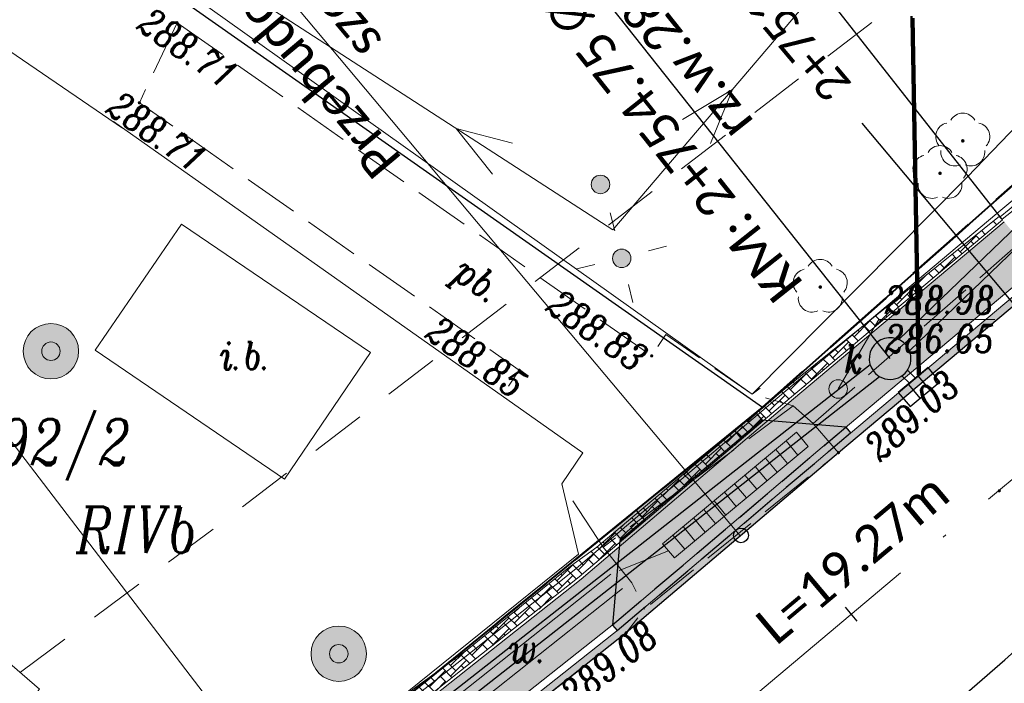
# Model space of a CAD drawing. Header units: metres. Extents: x -1 to 7476305, y 0 to 5497191.
# Tile 52 of 115: x 7475088 to 7475115, y 5496822 to 5496840. Entities that reach past the tile are written whole.
import ezdxf
from ezdxf.enums import TextEntityAlignment as Align

# ---------------------------------------------------------------- set-up
doc = ezdxf.new("R2010")
doc.units = ezdxf.units.M
for name, pattern in [('420-500', [1.5, 1, -0.5]), ('ACAD_ISO04W100', [30, 24, -3, 0, -3]), ('EGBO02-500', [2.5, 1.5, -1]), ('Krawedz', [0.75, 0.5, -0.25]), ('KTJZ01-500', [2, 1.5, -0.5])]:
    doc.linetypes.add(name, pattern=pattern)
for name, color, linetype, lineweight, true_color in [('BUIB12_03', 7, 'Continuous', 5, 0x0a0909), ('EGBB01', 7, 'Continuous', 5, 0x0a0909), ('EGBD03', 7, 'Continuous', 5, 0x0a0909), ('EGBK02', 7, 'Continuous', 5, 0x0a0909), ('EGBO02', 7, 'Continuous', 5, 0x0a0909), ('KTJZ01', 7, 'Continuous', 5, 0x0a0909), ('KTKR01', 7, 'Continuous', 5, 0x0a0909), ('KTOK05_01', 7, 'Continuous', 5, 0x0a0909), ('OBOP02_01', 7, 'Continuous', 5, 0x0a0909), ('PTRW02_01', 7, 'Continuous', 5, 0x0a0909), ('RTPW01', 7, 'Continuous', 5, 0x0a0909), ('RTPW02', 7, 'Continuous', 5, 0x0a0909), ('suepnn', 7, 'Continuous', 5, 0x0a0909), ('SUPK_01', 7, 'Continuous', 5, 0x0a0909), ('SUSM01', 7, 'Continuous', 5, 0x0a0909), ('SUSM04_01_E', 7, 'Continuous', 5, 0x0a0909), ('SUUS06', 7, 'Continuous', 5, 0x0a0909), ('SUUS13', 7, 'Continuous', 5, 0x0a0909), ('SUUS15_05_K', 7, 'Continuous', 5, 0x0a0909)]:
    doc.layers.add(name, color=color, linetype=linetype, lineweight=lineweight, true_color=true_color)
for name, color, linetype in [('C-DROGI-KORYTARZE', 7, 'Continuous'), ('C-DROGI-PRZEKROJE', 7, 'Continuous'), ('C-DROGI-SYTUACJA', 7, 'Continuous'), ('C-DROGI-SYTUACJA-ETYKIETY', 7, 'Continuous'), ('C-SIECI-RURY', 150, 'Continuous'), ('C-SIECI-STRUKTURY', 150, 'Continuous'), ('C-SIECI-STRUKTURY-ETYKIETY', 154, 'Continuous'), ('D_ naprawakonstrukcji', 7, 'Continuous'), ('D_Granice pasa drogowego', 30, '420-500'), ('D_Grupa punktów', 7, 'Continuous'), ('D_Krawężnik zaniżony', 1, '420-500'), ('D_Linia charakterystyczna', 10, 'Continuous'), ('D_Pobocze zjazdu', 32, 'Continuous'), ('D_wymiary', 7, 'Continuous'), ('D_zjazd za chodnikiem z płyt azurowych', 50, 'Continuous'), ('D_Zjazdy', 5, 'Continuous')]:
    doc.layers.add(name, color=color, linetype=linetype)
for name, color, linetype, lineweight in [('S-1_proj_obnizenia', 7, 'Krawedz', 30), ('S-1_proj_obrzeze', 11, 'Continuous', 30), ('S-5_opis_poprzeczka', 7, 'Continuous', 25)]:
    doc.layers.add(name, color=color, linetype=linetype, lineweight=lineweight)
doc.styles.add('! rom po 1.8mm', font='calibri.ttf', dxfattribs={"height": 0.9})
doc.styles.add('KAMIL', font='calibri.ttf', dxfattribs={"height": 0.75})
doc.styles.add('romans_pochyl', font='calibri.ttf', dxfattribs={"height": 0.75})
doc.styles.add('Style-ITALIC_1250', font='ITALIC_1250.shx')
doc.linetypes.add('KTOK05_01-500', pattern='A,3.75,[13,dgnlstyle-rozp_2015.shx,S=0.002778,R=0,X=0,Y=0],3.75', length=7.5)
doc.linetypes.add('OGRODZENIE1', pattern='A,6.35,-2.54,[133,ltypeshp.shx,S=2.54,R=0,X=-2.54,Y=0],-2.54,25.4', length=36.83)
doc.dimstyles.new('! 500', dxfattribs={"dimscale": 5, "dimtxt": 0.9, "dimasz": 0.18, "dimexe": 0.08, "dimexo": 0.04, "dimgap": 0.07, "dimtad": 1, "dimzin": 1, "dimtxsty": '! rom po 1.8mm', "dimcen": 0.09, "dimclrd": 256, "dimclre": 256, "dimclrt": 256, "dimazin": 1, "dimtfac": 1, "dimtix": 1, "dimtmove": 1, "dimatfit": 1, "dimfxl": 0.2, "dimlwd": -1, "dimlwe": -1, "dimarcsym": 0})

# ---------------------------------------------------------------- blocks, each defined once
blk = doc.blocks.new('A$C3d0535fb')
at = {"lineweight": 30}
h = blk.add_hatch(color=1, dxfattribs=at)
h.dxf.hatch_style = 1
h.paths.add_polyline_path([(7475110.458, 5496828.796), (7475108.191, 5496828.988), (7475105.015, 5496826.292), (7475104.345, 5496825.717), (7475104.147, 5496823.447), (7475107.302, 5496826.117)])
at = {"lineweight": 30, "true_color": 0xffffff, "transparency": 33554687}
h = blk.add_hatch(color=7, dxfattribs=at)
h.dxf.hatch_style = 1
h.paths.add_polyline_path([(7475110.587, 5496828.643), (7475110.458, 5496828.796), (7475107.302, 5496826.117), (7475104.147, 5496823.447), (7475104.146, 5496823.439), (7475104.271, 5496823.291), (7475107.431, 5496825.965)])
at = {"layer": 'D_Pobocze zjazdu', "lineweight": 30, "transparency": 33554687}
h = blk.add_hatch(color=256, dxfattribs=at)
h.dxf.hatch_style = 1
h.paths.add_polyline_path([(7475108.191, 5496828.988), (7475108.027, 5496829.185), (7475107.445, 5496828.712), (7475107.621, 5496828.504)])
h.paths.add_polyline_path([(7475104.112, 5496826.002), (7475104.78, 5496826.546), (7475105.014, 5496826.293), (7475104.345, 5496825.717), (7475104.346, 5496825.725)])
at = {"layer": 'D_zjazd za chodnikiem z płyt azurowych', "lineweight": 30, "transparency": 33554687}
h = blk.add_hatch(color=256, dxfattribs=at)
h.dxf.hatch_style = 1
h.paths.add_polyline_path([(7475107.445, 5496828.712), (7475104.781, 5496826.546), (7475105.015, 5496826.292), (7475107.621, 5496828.504)])
at = {"color": 7, "lineweight": 30, "true_color": 0xffffff, "elevation": 289.208, "flags": 128}
for points in [[(7475110.458, 5496828.796), (7475110.587, 5496828.643)], [(7475104.146, 5496823.439), (7475104.271, 5496823.291)]]:
    blk.add_lwpolyline(points, dxfattribs=at)
at = {"layer": 'D_Krawężnik zaniżony', "lineweight": 30, "elevation": 578.778, "flags": 128}
for points in [[(7475104.147, 5496823.447), (7475107.302, 5496826.117), (7475110.458, 5496828.796)], [(7475104.271, 5496823.291), (7475107.431, 5496825.965), (7475110.587, 5496828.643)]]:
    blk.add_lwpolyline(points, dxfattribs=at)
at = {"layer": 'D_Pobocze zjazdu', "lineweight": 30, "elevation": 289.208, "flags": 128}
for points in [[(7475107.445, 5496828.712), (7475108.027, 5496829.186), (7475108.191, 5496828.988), (7475108.191, 5496828.988)], [(7475104.112, 5496826.002), (7475104.779, 5496826.547), (7475105.015, 5496826.292), (7475104.35, 5496825.72)]]:
    blk.add_lwpolyline(points, dxfattribs=at)
at = {"layer": 'D_Zjazdy', "color": 18, "lineweight": 30, "true_color": 0x000000, "flags": 128}
for points, elevation in [([(7475110.458, 5496828.796), (7475108.191, 5496828.988), (7475107.621, 5496828.504), (7475107.445, 5496828.712), (7475104.781, 5496826.546), (7475105.015, 5496826.292), (7475104.346, 5496825.725), (7475104.146, 5496823.439), (7475104.146, 5496823.439)], 289.208), ([(7475108.191, 5496828.988), (7475104.346, 5496825.725)], 289.04)]:
    blk.add_lwpolyline(points, dxfattribs=dict(at, elevation=elevation))
blk = doc.blocks.new('*D89')
at = {"layer": 'D_wymiary', "transparency": 16777216}
for p, q in [((7475095.663, 5496858.538), (7475066.522, 5496835.679)), ((7475114.674, 5496834.448), (7475095.709, 5496858.625)), ((7475085.392, 5496811.478), (7475066.427, 5496835.655))]:
    blk.add_line(p, q, dxfattribs=at)
at = {"layer": 'D_wymiary', "lineweight": 30, "transparency": 16777216}
for points in [[(7475095.654, 5496858.55), (7475095.672, 5496858.526), (7475095.734, 5496858.594)], [(7475066.513, 5496835.69), (7475066.531, 5496835.667), (7475066.451, 5496835.623)]]:
    blk.add_solid(points, dxfattribs=at)
at = {"layer": 'Defpoints', "color": 0, "lineweight": 30, "transparency": 16777216}
for p in [(7475066.451, 5496835.623), (7475114.687, 5496834.433, 289.125), (7475085.404, 5496811.462, 289)]:
    blk.add_point(p, dxfattribs=at)
at = {"layer": 'D_wymiary', "lineweight": 30, "transparency": 16777216, "insert": (7475080.246, 5496848.188), "char_height": 0.9, "attachment_point": 5, "rotation": 38.1123, "style": '! rom po 1.8mm'}
blk.add_mtext('proj. umocnienie płytami ażurowymi gr 1,20x0,10m\\P 37,22m', dxfattribs=at)
blk = doc.blocks.new('510')
at = {"layer": 'SUSM04_01_E', "linetype": 'Continuous', "lineweight": 13, "true_color": 0x7a7a7a}
h = blk.add_hatch(color=8, dxfattribs=at)
edge = h.paths.add_edge_path()
edge.add_arc((0, 0), 0.25, 0, 360)
at = {"layer": 'SUSM04_01_E', "color": 18, "linetype": 'Continuous', "lineweight": 13, "true_color": 0x0a0909}
blk.add_circle((0, 0), 0.25, dxfattribs=at)
blk = doc.blocks.new('SUSM01')
at = {"layer": 'SUSM01', "color": 18, "linetype": 'Continuous', "lineweight": 13, "true_color": 0x0a0909}
for p, q in [((-0.543, 0.545), (-0.897, 0.899)), ((0.517, 0.545), (0.871, 0.899)), ((-0.897, -0.869), (-0.543, -0.515)), ((0.871, -0.869), (0.517, -0.515))]:
    blk.add_line(p, q, dxfattribs=at)
blk = doc.blocks.new('SUUS15_05_K')
at = {"layer": 'SUUS15_05_K', "linetype": 'Continuous', "lineweight": 13, "true_color": 0x7a7a7a}
h = blk.add_hatch(color=8, dxfattribs=at)
edge = h.paths.add_edge_path()
edge.add_arc((0, 0), 0.25, 0, 360)
at = {"layer": 'SUUS15_05_K', "color": 36, "linetype": 'Continuous', "lineweight": 13, "true_color": 0x803300}
blk.add_circle((0, 0), 0.25, dxfattribs=at)
blk = doc.blocks.new('RTPW02')
at = {"layer": 'RTPW02', "linetype": 'Continuous', "lineweight": 13, "true_color": 0x0a0909}
h = blk.add_hatch(color=18, dxfattribs=at)
edge = h.paths.add_edge_path()
edge.add_arc((0, 0), 0.045, 0, 360)
blk = doc.blocks.new('MDCP_klauzula')
at = {"layer": 'OBOP02_01', "linetype": 'Continuous', "lineweight": 13}
h = blk.add_hatch(color=252, dxfattribs=at)
edge = h.paths.add_edge_path()
edge.add_arc((7475113.626, 5496836.55), 0.05, 0, 360)
h = blk.add_hatch(color=252, dxfattribs=at)
edge = h.paths.add_edge_path()
edge.add_arc((7475113.01, 5496835.672), 0.05, 0, 360)
h = blk.add_hatch(color=252, dxfattribs=at)
edge = h.paths.add_edge_path()
edge.add_arc((7475109.768, 5496832.591), 0.05, 0, 360)
at = {"layer": 'SUUS13', "linetype": 'Continuous', "lineweight": 13}
h = blk.add_hatch(color=252, dxfattribs=at)
edge = h.paths.add_edge_path()
edge.add_arc((7475088.942, 5496830.854), 0.75, 0, 360)
h = blk.add_hatch(color=252, dxfattribs=at)
edge = h.paths.add_edge_path()
edge.add_arc((7475088.942, 5496830.854), 0.25, 0, 360)
h = blk.add_hatch(color=252, dxfattribs=at)
edge = h.paths.add_edge_path()
edge.add_arc((7475096.735, 5496822.661), 0.75, 0, 360)
h = blk.add_hatch(color=252, dxfattribs=at)
edge = h.paths.add_edge_path()
edge.add_arc((7475096.735, 5496822.661), 0.25, 0, 360)
at = {"layer": 'BUIB12_03', "color": 252, "linetype": 'Continuous', "lineweight": 18, "flags": 128}
blk.add_lwpolyline([(7475097.59, 5496830.82), (7475092.477, 5496834.298), (7475090.14, 5496830.88), (7475095.265, 5496827.393), (7475097.59, 5496830.82)], close=True, dxfattribs=at)
at = {"layer": 'EGBB01', "color": 252, "linetype": 'Continuous', "lineweight": 18, "flags": 128}
blk.add_lwpolyline([(7475082.79, 5496814.941), (7475071.698, 5496824.531), (7475076.211, 5496829.75), (7475080.189, 5496826.31), (7475081.523, 5496827.853), (7475088.637, 5496821.703), (7475082.79, 5496814.941)], close=True, dxfattribs=at)
at = {"layer": 'EGBD03', "color": 96, "linetype": 'Continuous', "lineweight": 30, "flags": 128}
for points in [[(7475137.148, 5496857.357), (7475126.377, 5496845.473), (7475108.201, 5496829.327), (7475077.978, 5496850.544)], [(7475108.201, 5496829.327), (7475097.01, 5496820.226), (7475083.189, 5496810.712), (7475062.122, 5496829.315)]]:
    blk.add_lwpolyline(points, dxfattribs=at)
at = {"layer": 'EGBO02', "color": 252, "linetype": 'EGBO02-500', "lineweight": 18, "flags": 128}
blk.add_lwpolyline([(7474912.596, 5496658.952), (7474940.276, 5496686.459), (7474968.571, 5496715.765), (7474999.422, 5496746.255), (7475028.237, 5496772.674), (7475043.438, 5496787.327), (7475072.159, 5496810.289), (7475094.114, 5496826.623), (7475118.388, 5496845.324), (7475126.952, 5496853.278), (7475138.024, 5496865.445)], dxfattribs=at)
at = {"layer": 'KTJZ01', "color": 252, "linetype": 'KTJZ01-500', "lineweight": 18}
for p, q in [((7475109.038, 5496829.376), (7475103.89, 5496825.55)), ((7475110.261, 5496828.106), (7475109.572, 5496828.894)), ((7475103.89, 5496825.55), (7475102.77, 5496827.26))]:
    blk.add_line(p, q, dxfattribs=at)
at = {"layer": 'KTJZ01', "color": 252, "linetype": 'KTJZ01-500', "lineweight": 18, "flags": 128}
for points in [[(7474940.948, 5496678.227), (7474942.744, 5496679.768), (7474947.468, 5496684.472), (7474951.738, 5496688.783), (7474958.027, 5496695.193), (7474962.097, 5496699.235), (7474965.673, 5496702.794), (7474969.754, 5496707.034), (7474981.843, 5496719.552), (7474986.871, 5496724.456), (7474990.284, 5496728.016), (7474993.046, 5496730.57), (7474995.803, 5496733.399), (7474999.755, 5496737.308), (7475005.043, 5496742.399), (7475009.082, 5496746.263), (7475016.386, 5496752.922), (7475018.661, 5496754.834), (7475020.089, 5496756.127), (7475022.831, 5496758.571), (7475025.815, 5496761.182), (7475031.927, 5496766.616), (7475037.923, 5496771.877), (7475045.276, 5496778.075), (7475048.776, 5496780.871), (7475053.275, 5496784.409), (7475057.865, 5496787.982), (7475065.68, 5496793.821), (7475071.675, 5496798.251), (7475080.197, 5496804.617), (7475085.951, 5496808.863), (7475092.068, 5496813.415), (7475094.463, 5496815.318), (7475099.029, 5496818.877), (7475104.515, 5496823.229), (7475105.014, 5496823.868), (7475110.261, 5496828.106), (7475116.671, 5496833.487), (7475121.299, 5496837.758), (7475127.388, 5496843.57), (7475133.626, 5496849.85), (7475138.23, 5496854.845), (7475143.855, 5496861.074), (7475148.205, 5496866.026), (7475154.747, 5496873.863), (7475160.368, 5496880.935), (7475164.02, 5496885.897), (7475167.465, 5496890.774), (7475169.395, 5496893.556), (7475177.645, 5496905.781), (7475183.716, 5496915.79), (7475187.356, 5496922.37), (7475191.312, 5496929.431), (7475194.505, 5496935.684), (7475198.366, 5496943.242), (7475201.584, 5496949.716), (7475204.91, 5496956.567), (7475209.898, 5496967.043), (7475214.268, 5496976.102), (7475219.085, 5496986.161), (7475221.068, 5496990.37), (7475223.563, 5496995.716), (7475227.167, 5497003.081), (7475229.52, 5497008.043), (7475233.202, 5497015.17), (7475236.644, 5497022.005), (7475242.538, 5497033.041), (7475245.538, 5497037.898), (7475247.914, 5497042.007), (7475248.707, 5497043.191), (7475252.159, 5497048.588), (7475253.518, 5497050.557), (7475256.496, 5497054.779), (7475262.407, 5497062.145), (7475264.477, 5497064.71), (7475272.511, 5497072.714), (7475276.959, 5497077.087), (7475283.019, 5497082.422), (7475288.616, 5497087.275), (7475294.096, 5497092.097)], [(7475109.572, 5496828.894), (7475115.718, 5496834.272), (7475120.762, 5496838.653), (7475126.415, 5496844.26), (7475132.972, 5496850.795), (7475137.379, 5496856.186)], [(7475092.356, 5496839.75), (7475091.336, 5496837.582), (7475101.621, 5496830.34), (7475101.21, 5496829.73)], [(7475092.356, 5496839.75), (7475105.205, 5496830.728), (7475105.587, 5496831.303), (7475107.922, 5496829.692), (7475108.393, 5496830.036)], [(7475109.572, 5496828.894), (7475109.038, 5496829.376), (7475107.922, 5496829.692)], [(7475103.89, 5496825.55), (7475104.668, 5496824.583), (7475105.014, 5496823.868)]]:
    blk.add_lwpolyline(points, dxfattribs=at)
at = {"layer": 'KTKR01', "color": 252, "linetype": 'Continuous', "lineweight": 18, "flags": 128}
blk.add_lwpolyline([(7475101.86, 5496811.91), (7475106.85, 5496815.81), (7475111.5, 5496819.66), (7475114.76, 5496822.5), (7475119.79, 5496827.02), (7475122.76, 5496829.69), (7475126.43, 5496833.14), (7475131.48, 5496838.01), (7475137.18, 5496843.68), (7475137.89, 5496844.4), (7475141.35, 5496848.02), (7475142.03, 5496848.8), (7475144.07, 5496850.97), (7475147.78, 5496855.12), (7475153.39, 5496861.5), (7475159.21, 5496868.39), (7475159.46, 5496868.65), (7475160, 5496869.1), (7475160.7, 5496869.53), (7475161.53, 5496869.84), (7475162.6, 5496870.07), (7475163.7, 5496870.11)], dxfattribs=at)
at = {"layer": 'KTOK05_01', "color": 252, "linetype": 'KTOK05_01-500', "lineweight": 18, "flags": 128}
for points in [[(7475135.208, 5496859.808), (7475125.551, 5496847.728), (7475119.469, 5496841.523), (7475113.741, 5496835.569), (7475107.922, 5496829.692), (7475092.78, 5496840.482)], [(7475062.113, 5496830.136), (7475074.995, 5496847.758), (7475090.881, 5496836.895)], [(7475096.918, 5496820.274), (7475103.225, 5496825.355), (7475102.77, 5496827.26), (7475103.341, 5496828.105), (7475090.64, 5496837.079)]]:
    blk.add_lwpolyline(points, dxfattribs=at)
at = {"layer": 'OBOP02_01', "color": 252, "linetype": 'Continuous', "lineweight": 13}
for centre, start, end in [((7475113.626, 5496836.925), 30.1471, 149.8529), ((7475113.269, 5496836.666), 102.1471, 221.8529), ((7475113.983, 5496836.666), 318.1471, 77.8529), ((7475113.01, 5496836.047), 30.1471, 149.8529), ((7475113.406, 5496836.247), 174.1472, 293.8529), ((7475113.846, 5496836.247), 246.1471, 5.8529), ((7475112.653, 5496835.788), 102.1471, 221.8529), ((7475113.367, 5496835.788), 318.1471, 77.8529), ((7475112.79, 5496835.369), 174.1472, 293.8529), ((7475113.23, 5496835.369), 246.1471, 5.8529), ((7475109.768, 5496832.966), 30.1471, 149.8529), ((7475109.411, 5496832.707), 102.1471, 221.8529), ((7475110.125, 5496832.707), 318.1471, 77.8529), ((7475109.548, 5496832.288), 174.1472, 293.8529), ((7475109.988, 5496832.288), 246.1471, 5.8529)]:
    blk.add_arc(centre, 0.375, start, end, dxfattribs=at)
at = {"layer": 'PTRW02_01', "color": 252, "linetype": 'Continuous', "lineweight": 18}
for p, q in [((7475097.944, 5496819.933), (7475104.103, 5496824.82)), ((7475098.254, 5496819.541), (7475104.413, 5496824.428))]:
    blk.add_line(p, q, dxfattribs=at)
at = {"layer": 'suepnn', "color": 1, "linetype": 'Continuous', "lineweight": 13, "true_color": 0xfa0000, "flags": 128}
for points in [[(7475150.132, 5496888.614), (7475120.569, 5496853.412), (7475104.149, 5496834.137), (7475077.663, 5496851.293)], [(7475106.038, 5496837.126), (7475107.391, 5496837.943), (7475106.799, 5496836.477)], [(7475100.897, 5496835.647), (7475099.91, 5496836.883), (7475101.441, 5496836.487)]]:
    blk.add_lwpolyline(points, dxfattribs=at)
at = {"layer": 'SUPK_01', "color": 36, "linetype": 'Continuous', "lineweight": 13, "true_color": 0x803300}
blk.add_line((7475105.66, 5496825.45), (7475104.322, 5496824.918), dxfattribs=at)
at = {"layer": 'SUUS06', "color": 252, "linetype": 'Continuous', "lineweight": 18}
for p, q in [((7475105.5, 5496825.642), (7475109.122, 5496828.658)), ((7475109.442, 5496828.274), (7475109.122, 5496828.658)), ((7475109.442, 5496828.274), (7475109.122, 5496828.658)), ((7475109.163, 5496828.042), (7475108.843, 5496828.426)), ((7475105.82, 5496825.258), (7475109.442, 5496828.274)), ((7475108.885, 5496827.81), (7475108.565, 5496828.194)), ((7475108.606, 5496827.578), (7475108.286, 5496827.962)), ((7475108.049, 5496827.114), (7475107.729, 5496827.498)), ((7475108.328, 5496827.346), (7475108.008, 5496827.73)), ((7475107.77, 5496826.882), (7475107.45, 5496827.266)), ((7475107.492, 5496826.65), (7475107.172, 5496827.034)), ((7475107.213, 5496826.418), (7475106.893, 5496826.802)), ((7475106.934, 5496826.186), (7475106.614, 5496826.57)), ((7475106.656, 5496825.954), (7475106.336, 5496826.338)), ((7475106.377, 5496825.722), (7475106.057, 5496826.106)), ((7475105.82, 5496825.258), (7475105.5, 5496825.642)), ((7475106.099, 5496825.49), (7475105.779, 5496825.874))]:
    blk.add_line(p, q, dxfattribs=at)
at = {"layer": 'SUUS13', "color": 252, "linetype": 'Continuous', "lineweight": 13}
for centre, radius in [((7475088.942, 5496830.854), 0.75), ((7475088.942, 5496830.854), 0.25), ((7475096.735, 5496822.661), 0.75), ((7475096.735, 5496822.661), 0.25)]:
    blk.add_circle(centre, radius, dxfattribs=at)
at = {"layer": 'SUUS15_05_K', "color": 252, "linetype": 'Continuous', "lineweight": 18, "flags": 128}
blk.add_lwpolyline([(7475110.253, 5496829.832), (7475111.358, 5496831.717), (7475111.508, 5496831.717)], dxfattribs=at)
at = {"layer": 'RTPW02', "color": 252, "linetype": 'Continuous', "lineweight": 18}
for p in [(7475092.356, 5496839.75), (7475091.336, 5496837.582), (7475105.205, 5496830.728), (7475101.621, 5496830.34), (7475110.261, 5496828.106), (7475114.614, 5496827.073), (7475104.515, 5496823.229)]:
    blk.add_blockref('RTPW02', p, dxfattribs=at)
at = {"layer": 'SUSM01', "color": 252, "linetype": 'Continuous', "lineweight": 18, "rotation": 329.2117903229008}
blk.add_blockref('SUSM01', (7475104.394, 5496833.369), dxfattribs=at)
at = {"layer": 'SUSM04_01_E', "color": 252, "linetype": 'Continuous', "lineweight": 18}
for p in [(7475103.819, 5496835.37), (7475104.394, 5496833.369)]:
    blk.add_blockref('510', p, dxfattribs=at)
at = {"layer": 'SUUS15_05_K', "color": 252, "linetype": 'Continuous', "lineweight": 18}
blk.add_blockref('SUUS15_05_K', (7475110.253, 5496829.832), dxfattribs=at)
at = {"layer": 'BUIB12_03', "color": 252, "linetype": 'Continuous', "lineweight": 18, "style": 'Style-ITALIC_1250', "width": 0.8}
blk.add_text('i.b.', height=0.75, dxfattribs=at).set_placement((7475093.524, 5496830.36))
at = {"layer": 'EGBD03', "color": 96, "linetype": 'Continuous', "lineweight": 30, "style": 'Style-ITALIC_1250', "width": 0.8}
blk.add_text('392/2', height=1.25, dxfattribs=at).set_placement((7475086.585, 5496827.768))
at = {"layer": 'EGBK02', "color": 252, "linetype": 'Continuous', "lineweight": 18, "style": 'Style-ITALIC_1250', "width": 0.8}
blk.add_text('RIVb', height=1.25, dxfattribs=at).set_placement((7475089.626, 5496825.393))
at = {"layer": 'KTJZ01', "color": 252, "linetype": 'Continuous', "lineweight": 18, "style": 'Style-ITALIC_1250', "width": 0.8}
blk.add_text('pb.', height=0.75, rotation=324.8494, dxfattribs=at).set_placement((7475099.786, 5496832.849))
at = {"layer": 'PTRW02_01', "color": 252, "linetype": 'Continuous', "lineweight": 18, "style": 'Style-ITALIC_1250', "width": 0.8}
blk.add_text('w.', height=0.75, dxfattribs=at).set_placement((7475101.344, 5496822.427))
at = {"layer": 'RTPW02', "color": 252, "linetype": 'Continuous', "lineweight": 18, "style": 'Style-ITALIC_1250', "width": 0.8}
for s, rotation, p in [('288.71', 324.9252, (7475091.231, 5496839.603)), ('288.71', 324.9252, (7475090.391, 5496837.336)), ('288.83', 324.9252, (7475102.302, 5496831.97)), ('288.85', 324.9252, (7475099.03, 5496831.243)), ('289.03', 41.9431, (7475111.385, 5496827.837)), ('289.08', 38.4247, (7475103.113, 5496821.165))]:
    blk.add_text(s, height=0.75, rotation=rotation, dxfattribs=at).set_placement(p)
at = {"layer": 'SUUS15_05_K', "color": 36, "linetype": 'Continuous', "lineweight": 13, "true_color": 0x803300, "style": 'Style-ITALIC_1250', "width": 0.8}
for s, p in [('%%u288.98%%U', (7475111.508, 5496831.867)), ('k', (7475110.417, 5496830.269))]:
    blk.add_text(s, height=0.75, dxfattribs=at).set_placement(p)
blk.add_text('%%o286.65%%O', height=0.75, dxfattribs=at).set_placement((7475111.508, 5496831.567), align=Align.TOP_LEFT)
blk = doc.blocks.new('okrag')
at = {"color": 0}
blk.add_circle((0, 0), 0.5, dxfattribs=at)
blk = doc.blocks.new('*U228', base_point=(7475107.622, 5496825.866))
at = {"lineweight": -2, "xscale": 0.4, "yscale": 0.4, "zscale": 0.4}
blk.add_blockref('okrag', (7475107.622, 5496825.866), dxfattribs=at)
blk = doc.blocks.new('AeccTickLine')
at = {"color": 0, "linetype": 'ByBlock', "lineweight": -2}
blk.add_line((0, 1), (0, -1), dxfattribs=at)
blk = doc.blocks.new('kratka')
at = {"color": 0}
for p, q in [((-0.35, 0.5), (-0.35, -0.5)), ((0.35, -0.5), (0.35, 0.5))]:
    blk.add_line(p, q, dxfattribs=at)
blk.add_lwpolyline([(-1.05, -0.5), (1.05, -0.5), (1.05, 0.5), (-1.05, 0.5)], close=True, dxfattribs=at)

msp = doc.modelspace()

# ---------------------------------------------------------------- linework, layer by layer
at = {"layer": 'D_ naprawakonstrukcji', "color": 18, "lineweight": 30, "true_color": 0x000000, "flags": 128}
msp.add_lwpolyline([(7475207.108, 5496966.534), (7475200.594, 5496952.761), (7475195.041, 5496942.357), (7475186.706, 5496926.741), (7475181.863, 5496917.665), (7475180.812, 5496915.697), (7475174.258, 5496906.159), (7475161.354, 5496887.311), (7475156.287, 5496881.059), (7475137.148, 5496857.357), (7475129.378, 5496848.794), (7475126.377, 5496845.473), (7475122.357, 5496841.906), (7475113.346, 5496833.897), (7475108.201, 5496829.327), (7475103.572, 5496825.562), (7475101.251, 5496823.675), (7475097.151, 5496820.343), (7475092.412, 5496817.061), (7475083.189, 5496810.712)], dxfattribs=at)
at = {"layer": 'D_Granice pasa drogowego', "lineweight": 50, "ltscale": 2, "flags": 128}
msp.add_lwpolyline([(7474871.194, 5496602.021), (7474875.844, 5496605.985), (7474886.51, 5496614.328), (7474893.187, 5496619.551), (7474906.364, 5496629.859), (7474908.002, 5496630.38), (7474914.804, 5496638.74), (7474928.905, 5496651.777), (7474946.406, 5496669.552), (7474957.321, 5496680.639), (7474994.148, 5496718.045), (7475014.642, 5496738.841), (7475028.014, 5496750.844), (7475033.755, 5496755.998), (7475037.841, 5496759.479), (7475046.672, 5496767.002), (7475050.423, 5496770.198), (7475056.626, 5496775.2), (7475065.197, 5496781.478), (7475069.506, 5496784.668), (7475083.953, 5496795.64), (7475091.313, 5496801.229), (7475097.69, 5496806.073), (7475103.398, 5496810.407), (7475110.576, 5496816.081), (7475114.68, 5496819.326), (7475120.064, 5496824.042), (7475130.991, 5496833.37), (7475144.36, 5496846.35), (7475159.914, 5496864.742), (7475165.321, 5496871.433), (7475168.549, 5496875.377), (7475175.09, 5496884.328), (7475189.457, 5496903.989), (7475193.179, 5496911.075), (7475198.108, 5496920.456), (7475202.904, 5496929.586), (7475209.984, 5496944.676), (7475224.229, 5496974.661), (7475228.871, 5496985.456), (7475234.774, 5496999.181), (7475235.211, 5497000), (7475244.883, 5497018.143), (7475247.158, 5497021.622), (7475253.509, 5497032.362), (7475263.655, 5497046.357), (7475275.03, 5497059.7), (7475278.404, 5497063.267), (7475280.249, 5497065.127), (7475283.737, 5497068.192), (7475289.77, 5497074.68), (7475292.049, 5497076.649), (7475298.288, 5497082.039), (7475318.081, 5497097.784), (7475318.6, 5497101.12), (7475308.342, 5497109.277), (7475299.764, 5497105.915), (7475300.031, 5497102.685), (7475290.434, 5497094.878), (7475285.765, 5497091.08), (7475277.631, 5497083.259), (7475263.588, 5497069.572), (7475259.571, 5497065.54), (7475255.16, 5497060.7), (7475248.447, 5497051.193), (7475241.071, 5497040.575), (7475236.851, 5497034.5), (7475232.87, 5497026.192), (7475228.603, 5497017.286), (7475222.129, 5497003.773), (7475221.6, 5497002.67), (7475223.058, 5497002.07), (7475222.491, 5496999.056), (7475222.104, 5496998.239), (7475217.488, 5496988.479), (7475214.662, 5496982.503), (7475211.997, 5496976.871), (7475210.402, 5496973.497), (7475207.108, 5496966.534), (7475200.594, 5496952.761), (7475195.041, 5496942.357), (7475186.706, 5496926.741), (7475181.863, 5496917.665), (7475180.812, 5496915.697), (7475174.258, 5496906.159), (7475161.354, 5496887.311), (7475156.287, 5496881.059), (7475137.148, 5496857.357), (7475129.378, 5496848.794), (7475126.377, 5496845.473), (7475122.357, 5496841.906), (7475113.346, 5496833.897), (7475108.201, 5496829.327), (7475103.572, 5496825.562), (7475101.251, 5496823.675), (7475097.151, 5496820.343), (7475092.412, 5496817.061), (7475083.189, 5496810.712), (7475063.35, 5496796.429), (7475055.25, 5496790.597), (7475035.25, 5496773.04), (7475032.26, 5496770.67), (7475010.572, 5496750.962), (7475002.025, 5496743.149), (7474993.311, 5496735.182), (7474991.33, 5496733.29), (7474987.11, 5496729.262), (7474981.728, 5496724.125), (7474978.688, 5496721.224), (7474975.041, 5496717.744), (7474967.615, 5496710.352), (7474955.357, 5496698.026), (7474948.808, 5496691.442), (7474943.173, 5496685.776), (7474941.426, 5496684.019), (7474940.056, 5496682.642), (7474939.655, 5496682.287), (7474931.483, 5496675.053), (7474923.147, 5496667.674), (7474919.881, 5496664.783), (7474908.976, 5496655.13), (7474905.9, 5496652.407), (7474901.86, 5496653.48)], dxfattribs=at)

# ---------------------------------------------------------------- block references
msp.add_blockref('A$C3d0535fb', (0, 0))

# ---------------------------------------------------------------- dimensions: what is measured, and where the dimension line sits
at = {"layer": 'D_wymiary', "color": 18, "lineweight": 30, "true_color": 0x000000}
dim = msp.add_aligned_dim(p1=(7475114.687, 5496834.433, 289.125), p2=(7475085.404, 5496811.462, 289), distance=-30.708, text='proj. umocnienie płytami ażurowymi gr 1,20x0,10m\\P <>m', dimstyle='! 500', override={"dimscale": 0.5}, dxfattribs=at)
dim.commit()
dim.dimension.update_dxf_attribs({"geometry": '*D89', "text_midpoint": (7475080.246, 5496848.188)})

# ---------------------------------------------------------------- next in the draw order: block references
at = {"layer": 'RTPW01', "color": 18, "lineweight": 30, "true_color": 0x000000}
msp.add_blockref('MDCP_klauzula', (0, 0), dxfattribs=at)

# ---------------------------------------------------------------- next in the draw order: hatches: boundary and pattern name
at = {"layer": 'C-DROGI-KORYTARZE', "linetype": 'Continuous', "lineweight": -3, "true_color": 0xfeeab9}
msp.add_hatch(color=254, dxfattribs=at).paths.add_polyline_path([(7475115.714, 5496833.206), (7475110.004, 5496828.412), (7475104.929, 5496824.105), (7475104.258, 5496823.535), (7475101.398, 5496821.267), (7475098.786, 5496819.195), (7475096.545, 5496817.448), (7475094.634, 5496815.958), (7475093.723, 5496817.15), (7475095.634, 5496818.64), (7475097.875, 5496820.387), (7475100.434, 5496822.416), (7475103.294, 5496824.685), (7475103.965, 5496825.254), (7475109.04, 5496829.562), (7475114.75, 5496834.355), (7475115.714, 5496833.206)], flags=0)
at = {"layer": 'C-DROGI-PRZEKROJE', "linetype": 'Continuous', "lineweight": 15}
h = msp.add_hatch(dxfattribs=at)
h.set_pattern_fill('AR-HBONE', color=12, scale=0.002, style=0)
h.set_pattern_definition([(45, (7475114.7049, 5496834.40864), (0, 0.2873682), [0.6096, -0.2032]), (135, (7475114.84859, 5496834.55233), (3e-17, 0.2873682), [0.6096, -0.2032])])
h.paths.add_polyline_path([(7475114.705, 5496834.409), (7475108.995, 5496829.615), (7475103.92, 5496825.308), (7475103.249, 5496824.738), (7475100.389, 5496822.47), (7475097.833, 5496820.442), (7475095.591, 5496818.695), (7475093.68, 5496817.206), (7475093.434, 5496817.528), (7475095.369, 5496818.986), (7475097.541, 5496820.824), (7475100.167, 5496822.734), (7475103.003, 5496825.032), (7475103.718, 5496825.549), (7475108.81, 5496829.836), (7475114.618, 5496834.513), (7475114.705, 5496834.409)], flags=0)
at = {"layer": 'C-DROGI-PRZEKROJE', "linetype": 'Continuous', "lineweight": -3}
msp.add_hatch(color=5, dxfattribs=at).paths.add_polyline_path([(7475115.971, 5496832.899), (7475110.261, 5496828.106), (7475105.186, 5496823.798), (7475104.515, 5496823.229), (7475101.655, 5496820.96), (7475099.029, 5496818.877), (7475096.787, 5496817.13), (7475094.877, 5496815.64), (7475094.755, 5496815.8), (7475096.666, 5496817.289), (7475098.907, 5496819.036), (7475101.526, 5496821.114), (7475104.386, 5496823.383), (7475105.057, 5496823.952), (7475110.132, 5496828.26), (7475115.842, 5496833.053), (7475115.971, 5496832.899)], flags=0)

# ---------------------------------------------------------------- next in the draw order: linework, layer by layer
at = {"layer": 'C-DROGI-KORYTARZE', "color": 202, "linetype": 'OGRODZENIE1', "lineweight": 15, "ltscale": 0.1}
msp.add_polyline3d([(7475135.466, 5496854.786, 290.151), (7475132.296, 5496851.337, 290.196), (7475132.193, 5496851.233, 290.205), (7475128.825, 5496847.844, 290.183), (7475125.989, 5496844.988, 290.22), (7475125.338, 5496844.367, 290.223), (7475121.777, 5496840.968, 290.24), (7475119.934, 5496839.209, 290.28), (7475119.52, 5496838.827, 290.97), (7475115.309, 5496834.94, 290.269), (7475114.941, 5496834.632, 290.267), (7475114.691, 5496834.426, 290.265)], dxfattribs=at)
at = {"layer": 'C-DROGI-PRZEKROJE', "color": 30, "linetype": 'Continuous', "lineweight": 15}
msp.add_polyline3d([(7475135.402, 5496854.846, 289.041), (7475132.232, 5496851.398, 289.086), (7475132.129, 5496851.294, 289.095), (7475128.763, 5496847.906, 289.073), (7475125.928, 5496845.051, 289.11), (7475125.277, 5496844.43, 289.113), (7475121.716, 5496841.031, 289.13), (7475119.874, 5496839.273, 289.17), (7475119.46, 5496838.891, 289.86), (7475115.248, 5496835.004, 289.159), (7475114.881, 5496834.696, 289.157), (7475114.635, 5496834.494, 289.155)], dxfattribs=at)
at = {"layer": 'C-DROGI-PRZEKROJE', "color": 10, "linetype": 'Continuous', "lineweight": 15, "ltscale": 0.3}
for points in [[(7475134.807, 5496854.376, 289.015), (7475132.123, 5496851.464, 289.056), (7475132.046, 5496851.381, 289.065), (7475128.686, 5496847.998, 289.043), (7475125.852, 5496845.145, 289.08), (7475125.215, 5496844.537, 289.083), (7475121.636, 5496841.121, 289.1), (7475119.795, 5496839.363, 289.14), (7475119.39, 5496838.99, 289.83), (7475117.302, 5496837.063, 289.565), (7475115.209, 5496835.132, 289.129), (7475114.874, 5496834.85, 289.127), (7475114.551, 5496834.58, 289.125), (7475108.836, 5496829.782, 289.149), (7475103.757, 5496825.471, 289.168), (7475103.109, 5496824.921, 289.196), (7475100.273, 5496822.671, 289.113), (7475097.66, 5496820.598, 289.206), (7475095.424, 5496818.856, 289.126), (7475093.513, 5496817.366, 289.216), (7475093.51, 5496817.377, 289.251), (7475090.714, 5496815.148, 289.271), (7475084.623, 5496810.615, 289.288)], [(7475114.618, 5496834.513, 289.03), (7475108.81, 5496829.836, 288.902), (7475103.718, 5496825.549, 288.893), (7475103.003, 5496825.032, 288.852), (7475100.167, 5496822.734, 288.807), (7475097.541, 5496820.824, 288.765), (7475095.369, 5496818.986, 288.8), (7475093.434, 5496817.528, 288.85)], [(7475114.75, 5496834.355, 289.155), (7475109.04, 5496829.562, 289.179), (7475103.965, 5496825.254, 289.198), (7475103.294, 5496824.685, 289.226), (7475100.434, 5496822.416, 289.143), (7475097.875, 5496820.387, 289.236), (7475095.634, 5496818.64, 289.156), (7475093.723, 5496817.15, 289.246)], [(7475115.714, 5496833.206, 289.125), (7475110.004, 5496828.412, 289.149), (7475104.929, 5496824.105, 289.168), (7475104.258, 5496823.535, 289.196), (7475101.398, 5496821.267, 289.113), (7475098.786, 5496819.195, 289.206), (7475096.545, 5496817.448, 289.126), (7475094.634, 5496815.958, 289.216)], [(7475115.842, 5496833.052, 288.985), (7475110.132, 5496828.259, 289.009), (7475105.057, 5496823.952, 289.028), (7475104.386, 5496823.382, 289.056), (7475101.527, 5496821.114, 288.973), (7475098.908, 5496819.036, 289.066), (7475096.666, 5496817.289, 288.986), (7475094.755, 5496815.799, 289.076)], [(7475115.971, 5496832.899, 289.005), (7475110.261, 5496828.106, 289.029), (7475105.186, 5496823.798, 289.048), (7475104.515, 5496823.229, 289.076), (7475101.655, 5496820.96, 288.993), (7475099.029, 5496818.877, 289.086), (7475096.787, 5496817.13, 289.006), (7475094.877, 5496815.64, 289.096)]]:
    msp.add_polyline3d(points, dxfattribs=at)
at = {"layer": 'C-DROGI-PRZEKROJE', "color": 1, "linetype": 'Continuous', "lineweight": 15}
msp.add_polyline3d([(7475115.714, 5496833.206, 289.125), (7475110.004, 5496828.412, 289.149), (7475104.929, 5496824.105, 289.168), (7475104.258, 5496823.535, 289.196), (7475101.398, 5496821.267, 289.113), (7475098.786, 5496819.195, 289.206), (7475096.545, 5496817.448, 289.126), (7475094.634, 5496815.958, 289.216)], dxfattribs=at)
at = {"layer": 'C-DROGI-PRZEKROJE', "color": 7, "linetype": 'Continuous', "lineweight": -3}
msp.add_polyline3d([(7475115.971, 5496832.899, 288.985), (7475110.261, 5496828.106, 289.009), (7475105.186, 5496823.798, 289.028), (7475104.515, 5496823.229, 289.056), (7475101.655, 5496820.96, 288.973), (7475099.029, 5496818.877, 289.066), (7475096.787, 5496817.13, 288.986), (7475094.877, 5496815.64, 289.076)], dxfattribs=at)
at = {"layer": 'C-DROGI-SYTUACJA', "color": 1, "linetype": 'ACAD_ISO04W100', "lineweight": 15, "ltscale": 0.5, "flags": 128}
msp.add_lwpolyline([(7475123.285, 5496834.811), (7475118.755, 5496830.564), (7475103.988, 5496818.179), (7475087.808, 5496805.816), (7475080.446, 5496800.465)], dxfattribs=at)
at = {"layer": 'C-DROGI-SYTUACJA', "color": 7, "linetype": 'Continuous', "lineweight": 30}
msp.add_polyline3d([(7475101.86, 5496811.91, 289.365), (7475106.85, 5496815.81, 289.351), (7475111.5, 5496819.66, 289.401), (7475114.76, 5496822.5, 289.373), (7475119.79, 5496827.02, 289.361), (7475122.76, 5496829.69, 289.353), (7475126.43, 5496833.14, 289.393), (7475131.48, 5496838.01, 289.341), (7475137.18, 5496843.68, 289.335), (7475137.89, 5496844.4, 289.325), (7475141.35, 5496848.02, 289.279), (7475142.03, 5496848.8, 289.283), (7475144.07, 5496850.97, 289.301), (7475147.78, 5496855.12, 289.326), (7475153.39, 5496861.5, 289.237), (7475159.21, 5496868.39, 289.143), (7475159.46, 5496868.65, 289.139), (7475160, 5496869.1, 289.125), (7475160.7, 5496869.53, 289.101), (7475161.53, 5496869.84, 289.067), (7475162.6, 5496870.07, 289.019), (7475163.7, 5496870.11, 288.963)], dxfattribs=at)
at = {"layer": 'C-SIECI-RURY', "color": 150, "linetype": 'Continuous', "lineweight": 30}
for p, q in [((7475111.892, 5496831.169), (7475136.411, 5496854.764)), ((7475112.182, 5496830.868), (7475136.701, 5496854.462)), ((7475079.958, 5496806.058), (7475111.117, 5496830.495)), ((7475080.216, 5496805.729), (7475111.375, 5496830.166)), ((7475112.183, 5496829.989), (7475111.979, 5496830.19)), ((7475112.349, 5496830.127), (7475112.129, 5496830.342))]:
    msp.add_line(p, q, dxfattribs=at)
at = {"layer": 'C-SIECI-STRUKTURY', "color": 150, "linetype": 'Continuous', "lineweight": 30}
for start, end in [(38.3721, 218.3721), (218.3721, 38.3721)]:
    msp.add_arc((7475111.659, 5496830.655), 0.565, start, end, dxfattribs=at)
at = {"layer": 'C-SIECI-STRUKTURY-ETYKIETY', "color": 154, "linetype": 'Continuous', "lineweight": -3}
msp.add_line((7475111.659, 5496830.655, 289.059), (7475099.243, 5496846.335, 289.059), dxfattribs=at)
at = {"layer": 'D_Linia charakterystyczna', "color": 10, "linetype": 'Continuous', "lineweight": 30, "ltscale": 0.1}
msp.add_polyline3d([(7475205.074, 5496962.233, 0), (7475200.594, 5496952.761, -0.223), (7475195.041, 5496942.357, 0.028), (7475186.706, 5496926.741, 0.079), (7475181.863, 5496917.665, -288.346), (7475180.812, 5496915.697, 0.421), (7475174.258, 5496906.159, 0.226), (7475161.354, 5496887.311, -288.346), (7475156.287, 5496881.059, 0.266), (7475140.822, 5496861.979, 0.309), (7475137.148, 5496857.357, -288.346), (7475126.377, 5496845.473, -288.346), (7475122.357, 5496841.906, 0.363), (7475113.346, 5496833.897, 0.549), (7475108.201, 5496829.327, 0.697), (7475103.572, 5496825.562, 0), (7475100.138, 5496822.77, 0), (7475097.152, 5496820.343, 0), (7475092.412, 5496817.061, 0.504), (7475083.189, 5496810.712, 0.69)], dxfattribs=at)
at = {"layer": 'D_Linia charakterystyczna', "color": 10, "linetype": 'Continuous', "lineweight": -3, "ltscale": 0.1}
msp.add_polyline3d([(7475169.134, 5496898.675, 288.539), (7475161.354, 5496887.311, 288.395), (7475157.484, 5496882.536, 288.561), (7475157.167, 5496882.145, 288.574), (7475156.287, 5496881.059, 288.612), (7475141.031, 5496862.237, 288.654), (7475140.822, 5496861.979, 288.655), (7475137.148, 5496857.357, 288.694), (7475136.844, 5496857.021, 288.693), (7475126.377, 5496845.473, 288.645), (7475122.357, 5496841.906, 288.709), (7475121.098, 5496840.787, 288.806), (7475113.346, 5496833.897, 289.403), (7475108.445, 5496829.544, 289.061), (7475108.201, 5496829.327, 289.044), (7475103.572, 5496825.562, 288.883), (7475100.138, 5496822.77, 288.806), (7475097.151, 5496820.343, 0), (7475092.928, 5496817.418, 288.854), (7475092.412, 5496817.061, 288.851), (7475083.189, 5496810.712, 289.036)], dxfattribs=at)
at = {"layer": 'D_Linia charakterystyczna', "color": 212, "linetype": 'Continuous', "lineweight": 40, "true_color": 0xd200d2}
msp.add_polyline3d([(7475083.189, 5496810.712, 289.036), (7475092.412, 5496817.061, 288.851), (7475092.929, 5496817.417, 288.854), (7475097.01, 5496820.226, 288.76), (7475100.138, 5496822.77, 288.806), (7475103.572, 5496825.562, 288.883), (7475108.201, 5496829.327, 289.044), (7475108.445, 5496829.544, 289.061), (7475113.346, 5496833.897, 289.403), (7475121.092, 5496840.778, 288.753), (7475126.377, 5496845.473, 288.645), (7475136.844, 5496857.021, 288.693), (7475137.148, 5496857.357, 288.694), (7475141.077, 5496862.219, 288.655), (7475157.177, 5496882.142, 288.636), (7475157.493, 5496882.534, 288.631), (7475161.354, 5496887.311, 288.395), (7475169.13, 5496898.655, 288.54)], dxfattribs=at)
at = {"layer": 'S-1_proj_obnizenia', "color": 7, "linetype": 'Continuous', "lineweight": 18}
for p, q in [((7475107.604, 5496825.858), (7475086.719, 5496850.759)), ((7475096.603, 5496816.978), (7475076.871, 5496842.802))]:
    msp.add_line(p, q, dxfattribs=at)
at = {"layer": 'S-1_proj_obrzeze', "color": 250, "linetype": 'Continuous', "lineweight": 15}
for points in [[(7475114.698, 5496834.416, 289.155), (7475108.989, 5496829.623, 289.179), (7475103.913, 5496825.315, 289.198), (7475103.243, 5496824.746, 289.226), (7475100.383, 5496822.477, 289.143), (7475097.827, 5496820.45, 289.236), (7475095.585, 5496818.703, 289.156), (7475093.674, 5496817.214, 289.246)], [(7475114.75, 5496834.355, 289.155), (7475109.04, 5496829.562, 289.179), (7475103.965, 5496825.254, 289.198), (7475103.294, 5496824.685, 289.226), (7475100.434, 5496822.416, 289.143), (7475097.875, 5496820.387, 289.236), (7475095.634, 5496818.64, 289.156), (7475093.723, 5496817.15, 289.246)]]:
    msp.add_polyline3d(points, dxfattribs=at)
at = {"layer": 'S-5_opis_poprzeczka', "color": 7, "linetype": 'Continuous', "lineweight": 25}
msp.add_lwpolyline([(7475117.97, 5496828.601), (7475117.328, 5496829.367), (7475110.902, 5496837.029)], dxfattribs=at)

# ---------------------------------------------------------------- next in the draw order: block references
at = {"layer": 'C-DROGI-SYTUACJA-ETYKIETY', "color": 7, "linetype": 'Continuous', "lineweight": 30, "xscale": 0.25, "yscale": 0.25, "zscale": 0.25, "rotation": 219.9859192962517}
msp.add_blockref('AeccTickLine', (7475110.609, 5496823.732), dxfattribs=at)
at = {"layer": 'C-SIECI-STRUKTURY', "color": 150, "linetype": 'Continuous', "lineweight": 30, "xscale": 0.5000000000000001, "yscale": 0.5000000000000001, "zscale": 0.5000000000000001, "rotation": 219.7265439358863}
msp.add_blockref('kratka', (7475112.445, 5496829.882, 289.034), dxfattribs=at)
at = {"layer": 'D_Grupa punktów', "color": 18, "true_color": 0x000000}
msp.add_blockref('*U228', (7475107.622, 5496825.866), dxfattribs=at)

# ---------------------------------------------------------------- next in the draw order: texts
at = {"layer": 'C-DROGI-SYTUACJA-ETYKIETY', "color": 7, "linetype": 'Continuous', "lineweight": -3, "insert": (7475110.97, 5496824.85), "char_height": 1, "attachment_point": 8, "rotation": 39.9859, "style": 'KAMIL'}
msp.add_mtext('L=19.27m', dxfattribs=at)
at = {"layer": 'C-SIECI-STRUKTURY-ETYKIETY', "color": 154, "linetype": 'Continuous', "lineweight": -3, "insert": (7475105.712, 5496839.977, 289.059), "char_height": 1, "attachment_point": 8, "rotation": 128.3721, "style": 'KAMIL'}
msp.add_mtext('KM: 2+754.75{\\fCalibri|b0|i0|c238|p34; }∅{\\fCalibri|b0|i0|c238|p34;1000mm}\\Prz.{\\fCalibri|b0|i0|c238|p34;w}.289.06', dxfattribs=at)
at = {"layer": 'S-1_proj_obnizenia', "color": 7, "linetype": 'Continuous', "lineweight": 30, "char_height": 1, "attachment_point": 6, "style": 'KAMIL'}
for s, insert, rotation in [('{\\C256;Przebudowa \\fCalibri|b0|i0|c238|p34;zjazdu zwykłego\\P\\fCalibri|b0|i0|c0|p34; szer. 3,50m, KM 2+760.9}', (7475086.96, 5496850.472), 129.9859), ('{\\C256;Przebudowa \\fCalibri|b0|i0|c238|p34;zjazdu zwykłego\\P\\fCalibri|b0|i0|c0|p34; szer. 3,50m, KM 2+775.2}', (7475077.098, 5496842.504), 127.3832)]:
    msp.add_mtext(s, dxfattribs=dict(at, insert=insert, rotation=rotation))
at = {"layer": 'S-5_opis_poprzeczka', "color": 7, "linetype": 'Continuous', "lineweight": 25, "insert": (7475107.242, 5496842.171), "char_height": 0.9, "attachment_point": 9, "rotation": 129.9859, "style": 'romans_pochyl'}
msp.add_mtext('{\\fCalibri|b0|i0|c238|p34;\\C256;2+751.23}', dxfattribs=at)

# ---------------------------------------------------------------- next in the draw order: leaders
at = {"layer": 'C-SIECI-STRUKTURY-ETYKIETY', "color": 154, "linetype": 'Continuous', "lineweight": -3}
msp.add_leader([(7475112.438, 5496830.201, 289.034), (7475112.265, 5496839.869, 289.034), (7475112.215, 5496839.869, 289.034)], dimstyle='! 500', override={"dimscale": 1, "dimasz": 0.05, "dimclrd": 256, "dimldrblk": 'DotSmall', "dimlwd": 65535}, dxfattribs=at)

doc.saveas('drawing.dxf')
